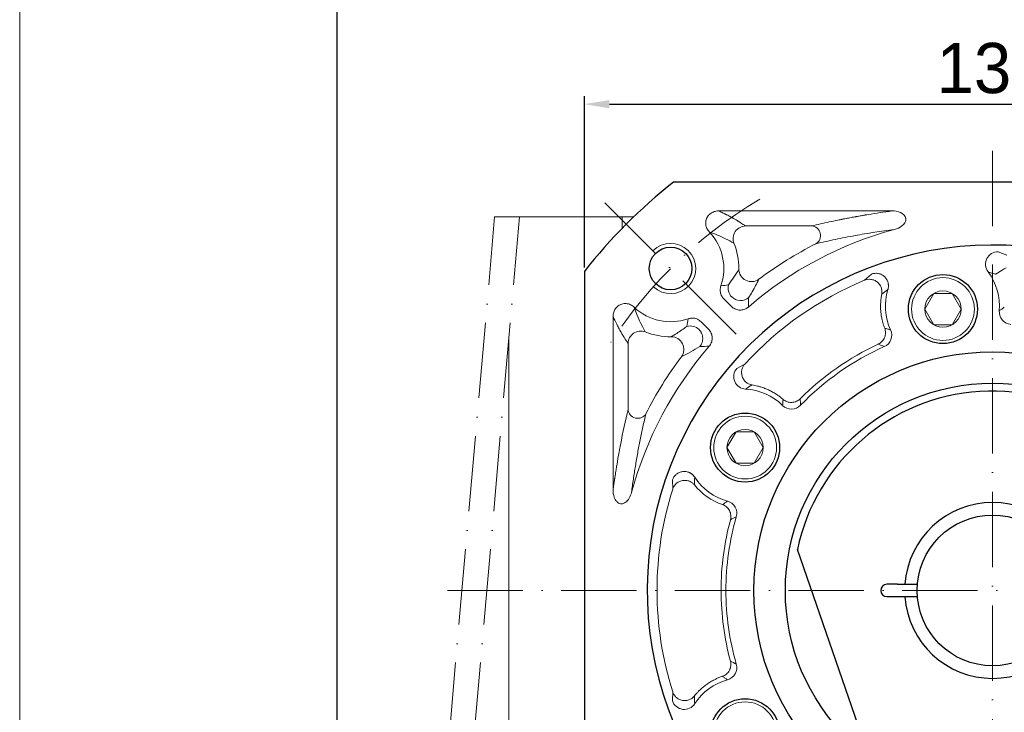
# Model space of a CAD drawing. Header units: millimetres. Extents: x 6154 to 7003, y -654 to -54.
# Tile 3 of 10: x 6154 to 6311, y -310 to -199. Entities that reach past the tile are written whole.
import ezdxf

# ---------------------------------------------------------------- set-up
doc = ezdxf.new("R2010")
doc.units = ezdxf.units.MM
doc.header["$PDSIZE"] = -5
doc.linetypes.add('ACAD_ISO10W100', pattern=[18, 12, -3, 0, -3])
doc.layers.get('0').update_dxf_attribs({"lineweight": 18})
doc.layers.get('Defpoints').update_dxf_attribs({"lineweight": 18})
for name, color, linetype, lineweight in [('中心线层', 7, 'ACAD_ISO10W100', 0), ('图框_外框线', 7, 'Continuous', 18), ('尺寸线层', 3, 'Continuous', 18), ('粗实线', 7, 'Continuous', 40), ('细实线', 7, 'Continuous', 18)]:
    doc.layers.add(name, color=color, linetype=linetype, lineweight=lineweight)
doc.styles.add('工程字', font='txt')
doc.dimstyles.new('ISO-25', dxfattribs={"dimtxt": 8, "dimasz": 4, "dimexe": 1.25, "dimexo": 0.625, "dimgap": 1.7, "dimtad": 1, "dimtxsty": '工程字', "dimcen": 2, "dimdle": 8, "dimadec": 0, "dimazin": 0, "dimtfac": 1, "dimtmove": 0, "dimatfit": 3, "dimfxl": 1, "dimarcsym": 0})

# ---------------------------------------------------------------- blocks, each defined once
blk = doc.blocks.new('*X14')
at = {"layer": 'Defpoints', "color": 0}
for p in [(6374.3, -212.91), (6244.3, -239.54), (6374.3, -239.54)]:
    blk.add_point(p, dxfattribs=at)
at = {"layer": '尺寸线层', "color": 0, "lineweight": -2}
for p, q in [((6244.3, -238.91), (6244.3, -211.66)), ((6248.3, -212.91), (6370.3, -212.91)), ((6374.3, -238.91), (6374.3, -211.66))]:
    blk.add_line(p, q, dxfattribs=at)
at = {"layer": '尺寸线层', "color": 0}
for points in [[(6248.3, -212.25), (6248.3, -213.58), (6244.3, -212.91)], [(6370.3, -213.58), (6370.3, -212.25), (6374.3, -212.91)]]:
    blk.add_solid(points, dxfattribs=at)
at = {"layer": '尺寸线层', "color": 0, "insert": (6309.3, -207.21), "char_height": 8, "attachment_point": 5, "style": '工程字'}
blk.add_mtext('\\A1;130', dxfattribs=at)
blk = doc.blocks.new('*X15')
at = {"layer": 'Defpoints', "color": 0}
for p in [(6373.3, -226.35), (6347.84, -251.8), (6390.48, -256.72), (6239.3, -290.34), (6379.3, -290.34)]:
    blk.add_point(p, dxfattribs=at)
at = {"layer": '尺寸线层', "color": 0, "lineweight": -2}
blk.add_line((6379.93, -290.34), (6398.42, -290.34), dxfattribs=at)
blk.add_arc((6309.3, -290.34), 87.87, 2.6085, 42.3915, dxfattribs=at)
at = {"layer": '尺寸线层', "color": 0}
for points in [[(6374.68, -230.64), (6373.72, -231.56), (6371.43, -228.21)], [(6396.41, -286.36), (6397.75, -286.33), (6397.17, -290.34)]]:
    blk.add_solid(points, dxfattribs=at)
at = {"layer": '尺寸线层', "color": 0, "insert": (6395.75, -254.53), "char_height": 8, "attachment_point": 5, "rotation": 292.5, "style": '工程字'}
blk.add_mtext('\\A1;45%%d', dxfattribs=at)
blk = doc.blocks.new('*X16')
at = {"layer": 'Defpoints', "color": 0}
for p in [(6239.3, -290.34), (6379.3, -290.34), (6390.26, -323.88), (6347.84, -328.88), (6373.3, -354.33)]:
    blk.add_point(p, dxfattribs=at)
at = {"layer": '尺寸线层', "color": 0, "lineweight": -2}
blk.add_line((6379.93, -290.34), (6398.18, -290.34), dxfattribs=at)
blk.add_arc((6309.3, -290.34), 87.63, 317.6157, 357.3843, dxfattribs=at)
at = {"layer": '尺寸线层', "color": 0}
for points in [[(6397.5, -294.36), (6396.17, -294.33), (6396.93, -290.34)], [(6373.55, -348.95), (6374.51, -349.87), (6371.26, -352.3)]]:
    blk.add_solid(points, dxfattribs=at)
at = {"layer": '尺寸线层', "color": 0, "insert": (6384.99, -321.69), "char_height": 8, "attachment_point": 5, "rotation": 67.5, "style": '工程字'}
blk.add_mtext('\\A1;45%%d', dxfattribs=at)
blk = doc.blocks.new('*X25')
at = {"layer": 'Defpoints', "color": 0}
for p in [(6347.22, -228.55), (6271.39, -352.14)]:
    blk.add_point(p, dxfattribs=at)
at = {"layer": '尺寸线层', "color": 0, "lineweight": -2}
blk.add_line((6290.12, -321.61), (6274.27, -347.45), dxfattribs=at)
at = {"layer": '尺寸线层', "color": 0}
blk.add_solid([(6273.48, -346.97), (6275.05, -347.93), (6271.39, -352.14)], dxfattribs=at)
at = {"layer": '尺寸线层', "color": 0, "insert": (6278.94, -329.31), "char_height": 8.5, "attachment_point": 5, "rotation": 58.4699, "style": '工程字'}
blk.add_mtext('\\A1;{\\H0.9412x;%%C145}', dxfattribs=at)

msp = doc.modelspace()

# ---------------------------------------------------------------- linework, layer by layer
for p, q in [((6265.6624, -229.9152), (6293.2951, -229.9152)), ((6230.0165, -230.8418), (6249.8005, -230.8418)), ((6250.3028, -230.8418), (6235.3029, -230.8418)), ((6252.1541, -230.8418), (6250.3028, -230.8418)), ((6250.3028, -230.8418), (6250.3028, -232.6763)), ((6250.3028, -230.8418), (6250.3028, -232.6771)), ((6280.4894, -232.3067), (6269.9743, -232.3067)), ((6267.7088, -245.1084), (6266.5163, -243.9159)), ((6248.8762, -274.334), (6248.8762, -246.7014)), ((6262.8769, -247.5553), (6264.0694, -248.7477)), ((6232.3005, -349.3418), (6232.3005, -249.9328)), ((6232.3005, -349.8418), (6232.3005, -249.9328)), ((6232.3005, -249.9328), (6232.3005, -290.3418)), ((6251.2677, -251.0133), (6251.2677, -261.5283))]:
    msp.add_line(p, q)
at = {"color": 7, "linetype": 'Continuous', "lineweight": 15}
for p, q in [((6311.5509, -236.9588), (6310.2145, -236.4127)), ((6290.0012, -239.9768), (6288.9322, -240.9471)), ((6269.8541, -254.3057), (6268.5768, -254.9784)), ((6258.3142, -272.7537), (6258.3703, -274.1962)), ((6258.3703, -306.4873), (6258.3142, -307.9298))]:
    msp.add_line(p, q, dxfattribs=at)
msp.add_lwpolyline([(6311.4668, -238.9558), (6311.144, -239.1512), (6310.8328, -239.3395), (6310.5443, -239.5141), (6310.289, -239.6686), (6310.076, -239.7976), (6309.9129, -239.8963), (6309.8057, -239.9612), (6309.7581, -239.99)], dxfattribs=at)
for centre, radius, start, end in [((6258.0375, -239.0765), 8.4734, 340.865406, 43.2348), ((6309.3028, -290.3418), 59.5734, 105.196544, 130.746969), ((6258.0375, -239.0765), 10.8649, 0, 21.812672), ((6309.3028, -290.3418), 61.9649, 117.003596, 126.90813), ((6258.0375, -239.0765), 10.8649, 359.442948, 360), ((6258.0375, -239.0765), 8.4734, 226.7652, 289.134578), ((6258.0375, -239.0765), 10.8649, 248.187328, 270.557052), ((6309.3028, -290.3418), 59.5734, 139.253028, 164.803455), ((6309.3028, -290.3418), 61.9649, 143.09187, 152.996404)]:
    msp.add_arc(centre, radius, start, end)
for start, end in [(112.411529, 137.588538), (162.411462, 197.588538)]:
    msp.add_arc((6309.3028, -290.3418), 53.4303, start, end, dxfattribs=at)
for centre, major_axis, ratio, start_param, end_param in [((6280.4894, -233.801), (-0.3502, 1.4585), 0.93641458, 3.392601, 6.03217696), ((6270.8943, -239.2015), (1.7848, -0.9025), 0.98101458, 3.60769667, 5.81708129), ((6269.1795, -242.1984), (0.5066, -1.9348), 0.99490252, 4.18532168, 5.23945629), ((6253.2601, -251.0133), (-1.6562, -1.1211), 0.98803806, 3.74223797, 5.68254062), ((6261.1594, -250.2185), (-1.9348, 0.5066), 0.99490252, 4.18532168, 5.23945629), ((6258.1626, -251.9332), (-0.9025, 1.7848), 0.98101458, 3.60769667, 5.81708129), ((6252.762, -261.5283), (1.4585, -0.3502), 0.93641458, 3.392601, 6.03217696)]:
    msp.add_ellipse(centre, major_axis=major_axis, ratio=ratio, start_param=start_param, end_param=end_param)
for points, knots in [([(6265.6624, -229.9152), (6265.4265, -229.9123), (6265.1864, -229.9487), (6264.7369, -230.0987), (6264.521, -230.2149), (6264.1595, -230.5058), (6264.0057, -230.6816), (6263.7807, -231.0592), (6263.7019, -231.264), (6263.6192, -231.6777), (6263.6125, -231.8918), (6263.6665, -232.3104), (6263.7294, -232.5199), (6263.9195, -232.9177), (6264.0533, -233.1087), (6264.2109, -233.2723)], [0, 0, 0, 0, 0.71444103, 0.71444103, 1.43133666, 1.43133666, 2.1115646, 2.1115646, 2.75052464, 2.75052464, 3.37613471, 3.37613471, 4.01791986, 4.01791986, 4.70485196, 4.70485196, 4.70485196, 4.70485196]), ([(6265.6624, -229.9152), (6265.816, -229.9816), (6266.0039, -230.0643), (6266.3271, -230.213), (6266.4418, -230.2667), (6266.6229, -230.3533), (6266.7157, -230.3982), (6266.8117, -230.4454), (6266.8764, -230.4774), (6266.9093, -230.4938), (6267.204, -230.6411), (6267.4229, -230.7564), (6267.6995, -230.9058), (6267.7831, -230.9517), (6267.8963, -231.0145), (6267.9499, -231.0445), (6267.9991, -231.0722), (6268.0229, -231.0857), (6268.0347, -231.0924), (6268.0462, -231.0989), (6268.0538, -231.1032), (6268.0578, -231.1055), (6268.1744, -231.1718), (6268.3164, -231.2539), (6268.5677, -231.4036), (6268.6578, -231.458), (6268.8019, -231.5462), (6268.8761, -231.592), (6268.9664, -231.6483), (6269.0124, -231.6772), (6269.0324, -231.6897), (6269.0457, -231.6981), (6269.0526, -231.7025), (6269.4758, -231.9696), (6269.7721, -232.1698), (6269.9743, -232.3067)], [0, 0, 0, 0, 0.61732256, 0.61732256, 0.92598384, 0.92598384, 1.08031449, 1.15747981, 1.15747981, 1.23464513, 1.23464513, 1.85196769, 1.85196769, 2.16062897, 2.16062897, 2.31495961, 2.39212493, 2.39212493, 2.43070759, 2.44999892, 2.44999892, 2.46929025, 2.46929025, 3.08661282, 3.08661282, 3.3952741, 3.3952741, 3.54960474, 3.62677006, 3.66535272, 3.68464405, 3.68464405, 3.70393538, 3.70393538, 4.93858051, 4.93858051, 4.93858051, 4.93858051]), ([(6293.2951, -229.9152), (6292.003, -230.0875), (6290.5787, -230.2995), (6289.1682, -230.5352), (6288.9948, -230.5645), (6288.9563, -230.5711), (6288.9401, -230.5738), (6288.8881, -230.5826), (6288.7842, -230.6004), (6288.4023, -230.666), (6287.983, -230.74), (6287.5962, -230.81), (6287.4905, -230.8293), (6287.42, -230.8422), (6287.3881, -230.848), (6287.2242, -230.8781), (6286.8309, -230.9508), (6286.1764, -231.075), (6285.6213, -231.1838), (6285.3278, -231.2424), (6285.2788, -231.2522), (6285.2646, -231.255), (6285.2356, -231.2608), (6285.1632, -231.2753), (6284.9747, -231.3133), (6284.3367, -231.4432), (6282.8259, -231.7619), (6281.4255, -232.0819), (6280.4894, -232.3067)], [0, 0, 0, 0, 3.25821455, 3.66549137, 3.71640098, 3.71640098, 3.76731058, 3.76731058, 3.86912978, 4.07276819, 4.88732183, 5.09096024, 5.19277945, 5.19277945, 5.29459865, 5.29459865, 5.70187547, 6.51642911, 7.33098275, 7.43280195, 7.43280195, 7.48371156, 7.48371156, 7.53462116, 7.73825957, 8.14553639, 9.77464366, 13.03285822, 13.03285822, 13.03285822, 13.03285822]), ([(6293.6868, -232.8512), (6294.1161, -232.7485), (6294.5214, -232.5774), (6295.2289, -232.0296), (6295.5455, -231.6155), (6295.4433, -230.6746), (6295.0301, -230.3314), (6294.1986, -229.9674), (6293.7433, -229.9017), (6293.2951, -229.9152)], [0, 0, 0, 0, 1.34851598, 1.34851598, 2.69703197, 2.69703197, 4.04554795, 4.04554795, 5.39406393, 5.39406393, 5.39406393, 5.39406393]), ([(6264.2109, -233.2723), (6264.6445, -233.4291), (6265.5845, -233.7689), (6266.8701, -234.3576), (6267.6881, -234.8022), (6268.1246, -235.0394)], [0, 0, 0, 0, 1.22760368, 2.66088711, 4.30028359, 4.30028359, 4.30028359, 4.30028359]), ([(6269.9743, -232.3067), (6269.4289, -232.3128), (6268.7318, -232.6094), (6267.944, -233.7734), (6267.9276, -234.5307), (6268.1246, -235.0394)], [0, 0, 0, 0, 1.91037373, 1.91037373, 3.82074747, 3.82074747, 3.82074747, 3.82074747]), ([(6281.1678, -235.1324), (6282.1833, -234.9011), (6284.112, -234.4619), (6287.2448, -233.8514), (6290.3209, -233.3175), (6292.6131, -233.0001), (6293.6868, -232.8515)], [0, 0, 0, 0, 3.73810988, 7.0996793, 10.09308556, 12.73025545, 12.73025545, 12.73025545, 12.73025545]), ([(6268.902, -239.1821), (6268.6532, -239.5921), (6268.2025, -240.3347), (6267.5523, -241.2506), (6267.261, -241.6608)], [0, 0, 0, 0, 1.64167048, 2.97361424, 2.97361424, 2.97361424, 2.97361424]), ([(6270.4551, -243.7289), (6270.6528, -243.4081), (6271.0803, -242.7147), (6271.611, -241.7505), (6271.924, -241.1269), (6272.0908, -240.7946)], [0, 0, 0, 0, 0.9642371, 2.08420553, 3.36100607, 3.36100607, 3.36100607, 3.36100607]), ([(6266.0428, -241.854), (6265.9696, -242.0627), (6265.931, -242.287), (6265.9303, -242.7298), (6265.9682, -242.9544), (6266.1141, -243.3715), (6266.2237, -243.5699), (6266.4092, -243.8032), (6266.4612, -243.8612), (6266.5163, -243.9159)], [0, 0, 0, 0, 0.66695627, 0.66695627, 1.33416533, 1.33416533, 1.99839986, 1.99839986, 2.22955219, 2.22955219, 2.22955219, 2.22955219]), ([(6267.7707, -243.6072), (6268.0886, -243.9207), (6268.5755, -244.1591), (6269.6036, -244.2058), (6270.1101, -244.0124), (6270.4551, -243.7289)], [0, 0, 0, 0, 1.46189453, 1.46189453, 2.92378906, 2.92378906, 2.92378906, 2.92378906]), ([(6252.2333, -245.2499), (6252.0634, -245.0862), (6251.8637, -244.9481), (6251.4335, -244.7493), (6251.1966, -244.686), (6250.7342, -244.6504), (6250.502, -244.6731), (6250.08, -244.7938), (6249.8826, -244.8889), (6249.5391, -245.1332), (6249.3874, -245.2845), (6249.1395, -245.6265), (6249.0415, -245.8225), (6248.9071, -246.243), (6248.8735, -246.474), (6248.8762, -246.7014)], [0, 0, 0, 0, 0.71451874, 0.71451874, 1.43157309, 1.43157309, 2.1108643, 2.1108643, 2.74881545, 2.74881545, 3.37451831, 3.37451831, 4.01731312, 4.01731312, 4.70485201, 4.70485201, 4.70485201, 4.70485201]), ([(6267.7088, -245.1084), (6267.865, -245.2662), (6268.0503, -245.3997), (6268.4498, -245.5952), (6268.6694, -245.6598), (6269.1092, -245.7107), (6269.3353, -245.6985), (6269.764, -245.6017), (6269.9725, -245.516), (6270.2501, -245.3437), (6270.337, -245.2795), (6270.4181, -245.209)], [0, 0, 0, 0, 0.66984321, 0.66984321, 1.34022029, 1.34022029, 2.0032444, 2.0032444, 2.66383737, 2.66383737, 2.98432582, 2.98432582, 2.98432582, 2.98432582]), ([(6248.8762, -246.7014), (6249.058, -247.1218), (6249.3434, -247.737), (6249.6985, -248.4276), (6249.8817, -248.7662), (6249.9746, -248.9338), (6250.0215, -249.0172), (6250.045, -249.0587), (6250.0568, -249.0795), (6250.0626, -249.0899), (6250.0649, -249.0939), (6250.0672, -249.0979), (6250.0695, -249.1019), (6250.1619, -249.2643), (6250.3067, -249.5121), (6250.4843, -249.8041), (6250.5752, -249.9508), (6250.6212, -250.0243), (6250.6444, -250.0611), (6250.656, -250.0796), (6250.6618, -250.0888), (6250.6642, -250.0927), (6250.6667, -250.0966), (6250.6691, -250.1005), (6250.8467, -250.3817), (6251.0467, -250.6868), (6251.2677, -251.0133)], [0, 0, 0, 0, 1.23463174, 1.8519476, 2.16060554, 2.31493451, 2.39209899, 2.43068123, 2.44997235, 2.45961791, 2.46444069, 2.46444069, 2.46926347, 2.46926347, 3.08657934, 3.39523727, 3.54956624, 3.62673073, 3.66531297, 3.68460409, 3.69424965, 3.69907243, 3.69907243, 3.70389521, 3.70389521, 4.93852695, 4.93852695, 4.93852695, 4.93852695]), ([(6262.8769, -247.5553), (6262.7211, -247.3983), (6262.5361, -247.2657), (6262.138, -247.0719), (6261.9193, -247.0081), (6261.4803, -246.9573), (6261.254, -246.9694), (6260.9632, -247.0346), (6260.8883, -247.0561), (6260.815, -247.0818)], [0, 0, 0, 0, 0.66696981, 0.66696981, 1.33419299, 1.33419299, 1.99843162, 1.99843162, 2.22955772, 2.22955772, 2.22955772, 2.22955772]), ([(6260.6219, -248.3), (6260.3537, -248.4922), (6259.7743, -248.9077), (6258.9607, -249.4427), (6258.4273, -249.7678), (6258.1432, -249.9409)], [0, 0, 0, 0, 0.85371679, 1.84470703, 2.97370042, 2.97370042, 2.97370042, 2.97370042]), ([(6264.17, -251.457), (6264.3158, -251.2895), (6264.4352, -251.0948), (6264.6006, -250.6819), (6264.6487, -250.4581), (6264.6668, -250.0157), (6264.6379, -249.7911), (6264.5095, -249.3708), (6264.4086, -249.1693), (6264.2163, -248.9053), (6264.1457, -248.8233), (6264.0694, -248.7477)], [0, 0, 0, 0, 0.66983705, 0.66983705, 1.34020765, 1.34020765, 2.00322532, 2.00322532, 2.66382047, 2.66382047, 2.984321, 2.984321, 2.984321, 2.984321]), ([(6259.7557, -253.1297), (6260.2352, -252.8909), (6261.1035, -252.4585), (6262.1994, -251.7923), (6262.69, -251.494)], [0, 0, 0, 0, 1.85628809, 3.36087574, 3.36087574, 3.36087574, 3.36087574]), ([(6248.8762, -274.334), (6248.9041, -274.1248), (6248.9413, -273.8492), (6249.0115, -273.3468), (6249.0374, -273.1645), (6249.0798, -272.8705), (6249.1019, -272.7184), (6249.1293, -272.5322), (6249.1435, -272.437), (6249.1507, -272.3889), (6249.1543, -272.3647), (6249.1558, -272.3543), (6249.1568, -272.3476), (6249.1575, -272.343), (6249.2105, -271.9885), (6249.2609, -271.6616), (6249.3332, -271.2041), (6249.3567, -271.057), (6249.3911, -270.8443), (6249.408, -270.74), (6249.4275, -270.6216), (6249.4371, -270.5632), (6249.4418, -270.5342), (6249.4442, -270.5198), (6249.4451, -270.5148), (6249.4458, -270.5102), (6249.4466, -270.5057), (6249.5101, -270.1213), (6249.6078, -269.5408), (6249.8078, -268.4307), (6249.8662, -268.1157), (6249.9411, -267.7173), (6249.9639, -267.5969), (6249.9949, -267.4343), (6250.0096, -267.3574), (6250.0254, -267.2754), (6250.0329, -267.2364), (6250.0366, -267.2173), (6250.0378, -267.211), (6250.0387, -267.2065), (6250.0395, -267.202), (6250.0404, -267.1975), (6250.4417, -265.1166), (6250.8541, -263.2521), (6251.2677, -261.5283)], [0, 0, 0, 0, 0.8145492, 0.8145492, 1.2218238, 1.2218238, 1.42546111, 1.52727976, 1.57818908, 1.60364374, 1.61637107, 1.62273474, 1.62273474, 1.62909841, 1.62909841, 2.44364761, 2.44364761, 2.85092221, 2.85092221, 3.05455951, 3.15637816, 3.20728749, 3.23274215, 3.24546948, 3.25183315, 3.25183315, 3.25819681, 3.25819681, 4.88729522, 4.88729522, 5.70184442, 5.70184442, 6.10911902, 6.10911902, 6.31275632, 6.41457497, 6.4654843, 6.49093896, 6.50366629, 6.51002995, 6.51002995, 6.51639362, 6.51639362, 13.03278723, 13.03278723, 13.03278723, 13.03278723]), ([(6251.8125, -274.7257), (6251.9088, -274.0149), (6252.1102, -272.5286), (6252.4383, -270.458), (6252.8009, -268.3723), (6253.1993, -266.2963), (6253.633, -264.2117), (6253.9365, -262.8902), (6254.0934, -262.2068)], [0, 0, 0, 0, 1.7194156, 3.59495268, 5.63084212, 7.83038325, 10.19618516, 12.73033843, 12.73033843, 12.73033843, 12.73033843]), ([(6248.8762, -274.334), (6248.8642, -274.7343), (6248.9178, -275.1457), (6249.0585, -275.5245), (6249.1197, -275.6895), (6249.1988, -275.8505), (6249.3864, -276.1216), (6249.4909, -276.2382), (6249.6993, -276.3956), (6249.7955, -276.4497), (6250.0003, -276.5219), (6250.1118, -276.5404), (6250.3182, -276.537), (6250.4158, -276.5196), (6250.638, -276.4486), (6250.7603, -276.3823), (6251.0401, -276.1807), (6251.1852, -276.0247), (6251.5082, -275.5816), (6251.6541, -275.266), (6251.7752, -274.8709), (6251.7949, -274.7985), (6251.8123, -274.7257)], [0, 0, 0, 0, 1.23671967, 1.23671967, 1.23671967, 1.76835107, 1.76835107, 2.22150341, 2.22150341, 2.53430716, 2.53430716, 2.85012169, 2.85012169, 3.13033963, 3.13033963, 3.53036158, 3.53036158, 4.15766042, 4.15766042, 5.19911278, 5.19911278, 5.42728946, 5.42728946, 5.42728946, 5.42728946])]:
    msp.add_open_spline(points, degree=3, knots=knots)
for points, knots in [([(6310.2145, -236.4127), (6309.4603, -236.3995), (6308.7275, -236.8383), (6308.2211, -237.8306), (6308.1473, -238.2151), (6308.2158, -238.9544), (6308.3568, -239.3164), (6308.5828, -239.6139)], [0, 0, 0, 0, 2.21822216, 2.21822216, 3.32733325, 3.32733325, 4.43644433, 4.43644433, 4.43644433, 4.43644433]), ([(6292.6294, -242.427), (6292.643, -242.3796), (6292.6699, -242.2859), (6292.6968, -242.1441), (6292.7138, -242.0055), (6292.7208, -241.8717), (6292.7193, -241.7445), (6292.7105, -241.6253), (6292.6959, -241.5153), (6292.6772, -241.4154), (6292.6188, -241.1693), (6292.4601, -240.7928), (6292.108, -240.3588), (6291.6486, -240.0353), (6291.2083, -239.8839), (6290.8323, -239.8375), (6290.5483, -239.8427), (6290.2637, -239.8872), (6290.0866, -239.9477), (6290.0012, -239.9768)], [0, 0, 0, 0, 0.14818339, 0.29292599, 0.43306997, 0.56749665, 0.69515255, 0.81507012, 0.92638234, 1.02833079, 1.12026796, 1.68614601, 2.23627482, 2.77760959, 3.35322816, 3.61374701, 3.91318104, 4.20430457, 4.47503009, 4.47503009, 4.47503009, 4.47503009]), ([(6291.6535, -243.1823), (6291.6813, -243.0386), (6291.6952, -242.8821), (6291.6808, -242.5514), (6291.6524, -242.3773), (6291.5427, -242.0289), (6291.4612, -241.8548), (6291.2452, -241.5308), (6291.1107, -241.3812), (6290.803, -241.1284), (6290.6301, -241.0256), (6290.2704, -240.8768), (6290.084, -240.8308), (6289.7212, -240.7911), (6289.545, -240.7972), (6289.2182, -240.8477), (6289.0675, -240.8918), (6288.9322, -240.9471)], [0, 0, 0, 0, 0.53727023, 0.53727023, 1.07454047, 1.07454047, 1.6118107, 1.6118107, 2.14908093, 2.14908093, 2.68635117, 2.68635117, 3.2236214, 3.2236214, 3.76089163, 3.76089163, 4.29816187, 4.29816187, 4.29816187, 4.29816187]), ([(6291.6535, -243.1823), (6291.6341, -243.2855), (6291.5941, -243.4986), (6291.5459, -243.8301), (6291.5065, -244.1822), (6291.4717, -244.6546), (6291.4606, -245.2367), (6291.4958, -245.9216), (6291.5791, -246.6005), (6291.6924, -247.1837), (6291.8201, -247.6862), (6291.9511, -248.1256), (6292.0625, -248.4277), (6292.1211, -248.5864)], [0, 0, 0, 0, 0.31512607, 0.65037936, 1.00492355, 1.37778972, 2.07113036, 2.7501906, 3.43393652, 4.12163384, 4.53085901, 4.98929359, 5.49661207, 5.49661207, 5.49661207, 5.49661207]), ([(6310.375, -245.8047), (6310.329, -246.3317), (6310.5031, -246.8749), (6311.1876, -247.6753), (6311.6981, -247.9321), (6312.2262, -247.9681)], [0, 0, 0, 0, 1.57453912, 1.57453912, 3.14907824, 3.14907824, 3.14907824, 3.14907824]), ([(6310.375, -245.8047), (6310.507, -245.7124), (6310.7766, -245.5238), (6311.0362, -245.3323), (6311.1687, -245.2346)], [0, 0, 0, 0, 0.478494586, 0.977189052, 0.977189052, 0.977189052, 0.977189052]), ([(6291.1005, -251.1165), (6291.3061, -251.0202), (6291.5098, -250.8808), (6291.8622, -250.5184), (6292.0096, -250.2955), (6292.2061, -249.8084), (6292.2546, -249.5455), (6292.2522, -249.0401), (6292.2023, -248.7984), (6292.1211, -248.5864)], [0, 0, 0, 0, 0.74909142, 0.74909142, 1.49818283, 1.49818283, 2.24727425, 2.24727425, 2.99636566, 2.99636566, 2.99636566, 2.99636566]), ([(6292.0626, -251.5166), (6292.5462, -251.302), (6292.9378, -250.8864), (6293.3071, -249.9007), (6293.2851, -249.3312), (6293.062, -248.8518)], [0, 0, 0, 0, 1.57360357, 1.57360357, 3.14720714, 3.14720714, 3.14720714, 3.14720714]), ([(6292.1211, -248.5864), (6292.2791, -248.633), (6292.5886, -248.7245), (6292.9064, -248.81), (6293.062, -248.8518)], [0, 0, 0, 0, 0.499152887, 0.977743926, 0.977743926, 0.977743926, 0.977743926]), ([(6268.5768, -254.9784), (6268.0818, -255.5477), (6267.9469, -256.3911), (6268.3816, -257.4169), (6268.6288, -257.7205), (6269.2392, -258.1433), (6269.607, -258.268), (6269.9802, -258.2861)], [0, 0, 0, 0, 2.2182285, 2.2182285, 3.32734275, 3.32734275, 4.436457, 4.436457, 4.436457, 4.436457]), ([(6269.8541, -254.3057), (6269.7559, -254.4139), (6269.6628, -254.5405), (6269.5037, -254.8303), (6269.4377, -254.9938), (6269.3509, -255.3483), (6269.3303, -255.5392), (6269.3471, -255.9281), (6269.3847, -256.1257), (6269.5169, -256.5013), (6269.6115, -256.6789), (6269.8421, -256.9927), (6269.9778, -257.1288), (6270.2677, -257.351), (6270.4216, -257.4372), (6270.7274, -257.5639), (6270.8793, -257.6044), (6271.0238, -257.6274)], [0, 0, 0, 0, 0.53726953, 0.53726953, 1.07453906, 1.07453906, 1.6118086, 1.6118086, 2.14907813, 2.14907813, 2.68634766, 2.68634766, 3.22361719, 3.22361719, 3.76088672, 3.76088672, 4.29815626, 4.29815626, 4.29815626, 4.29815626]), ([(6275.9426, -259.9133), (6275.8652, -259.8472), (6275.7143, -259.7181), (6275.4864, -259.5383), (6275.266, -259.3738), (6275.0536, -259.2243), (6274.7125, -258.9971), (6274.25, -258.7203), (6273.6406, -258.4114), (6273.0206, -258.1489), (6272.4298, -257.9463), (6271.8975, -257.8), (6271.4494, -257.6989), (6271.161, -257.6505), (6271.0238, -257.6274)], [0, 0, 0, 0, 0.30549767, 0.59575235, 0.87077628, 1.13053125, 1.37493711, 2.10025823, 2.74624718, 3.42317929, 4.11851502, 4.61864129, 5.07873204, 5.49607653, 5.49607653, 5.49607653, 5.49607653]), ([(6275.8692, -260.8871), (6275.8833, -260.7267), (6275.9121, -260.3992), (6275.9323, -260.0775), (6275.9426, -259.9133)], [0, 0, 0, 0, 0.478200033, 0.976573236, 0.976573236, 0.976573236, 0.976573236]), ([(6275.9426, -259.9133), (6276.1141, -260.0619), (6276.324, -260.1912), (6276.7979, -260.3659), (6277.0612, -260.41), (6277.5857, -260.3919), (6277.8453, -260.3296), (6278.306, -260.1226), (6278.5065, -259.9791), (6278.6673, -259.819)], [0, 0, 0, 0, 0.74844197, 0.74844197, 1.49688394, 1.49688394, 2.2453259, 2.2453259, 2.99376787, 2.99376787, 2.99376787, 2.99376787]), ([(6275.8692, -260.8871), (6276.2435, -261.2606), (6276.7721, -261.476), (6277.8242, -261.4655), (6278.3474, -261.24), (6278.7142, -260.8595)], [0, 0, 0, 0, 1.57294469, 1.57294469, 3.14588937, 3.14588937, 3.14588937, 3.14588937]), ([(6261.8805, -272.3152), (6261.8529, -272.2744), (6261.7984, -272.1935), (6261.7071, -272.0818), (6261.6119, -271.9797), (6261.5139, -271.8883), (6261.4154, -271.8077), (6261.3185, -271.7379), (6261.2249, -271.6783), (6261.1363, -271.6284), (6260.9102, -271.515), (6260.5198, -271.3945), (6259.9611, -271.3853), (6259.4179, -271.5293), (6259.0189, -271.7693), (6258.7417, -272.0275), (6258.5631, -272.2484), (6258.4143, -272.495), (6258.3467, -272.6695), (6258.3142, -272.7537)], [0, 0, 0, 0, 0.14817905, 0.29291762, 0.43305801, 0.56748166, 0.69513518, 0.81505114, 0.92636257, 1.02831115, 1.12024939, 1.68611764, 2.23623787, 2.77756414, 3.3531731, 3.6136872, 3.9131165, 4.20423498, 4.47495641, 4.47495641, 4.47495641, 4.47495641]), ([(6261.8319, -273.5483), (6261.7397, -273.4347), (6261.6286, -273.3234), (6261.3661, -273.1219), (6261.2144, -273.0317), (6260.877, -272.8918), (6260.6913, -272.8423), (6260.3042, -272.7995), (6260.1031, -272.8064), (6259.7118, -272.8797), (6259.5219, -272.946), (6259.1767, -273.1258), (6259.0216, -273.2391), (6258.758, -273.4915), (6258.6495, -273.6304), (6258.478, -273.9132), (6258.4149, -274.057), (6258.3703, -274.1962)], [0, 0, 0, 0, 0.53726953, 0.53726953, 1.07453906, 1.07453906, 1.6118086, 1.6118086, 2.14907813, 2.14907813, 2.68634766, 2.68634766, 3.22361719, 3.22361719, 3.76088672, 3.76088672, 4.29815626, 4.29815626, 4.29815626, 4.29815626]), ([(6267.567, -279.0793), (6267.6256, -278.8598), (6267.6498, -278.6141), (6267.5989, -278.1108), (6267.5229, -277.8543), (6267.2759, -277.3903), (6267.1055, -277.184), (6266.7164, -276.8608), (6266.499, -276.7437), (6266.2841, -276.6697)], [0, 0, 0, 0, 0.74964343, 0.74964343, 1.49928686, 1.49928686, 2.2489303, 2.2489303, 2.99857373, 2.99857373, 2.99857373, 2.99857373]), ([(6268.4926, -278.5987), (6268.6395, -278.0898), (6268.5728, -277.5219), (6268.0541, -276.6046), (6267.6028, -276.2552), (6267.0914, -276.1185)], [0, 0, 0, 0, 1.57543778, 1.57543778, 3.15087555, 3.15087555, 3.15087555, 3.15087555]), ([(6268.4916, -302.0852), (6267.3865, -298.2366), (6266.8352, -294.3253), (6266.8338, -286.3766), (6267.4097, -282.3687), (6268.4926, -278.5987)], [0, 0, 0, 0, 11.88867206, 11.88867206, 23.77734412, 23.77734412, 23.77734412, 23.77734412]), ([(6267.567, -279.0793), (6266.5773, -282.7526), (6266.0682, -286.5976), (6266.0751, -294.1679), (6266.5713, -297.9112), (6267.5661, -301.6046)], [0, 0, 0, 0, 11.38601184, 11.38601184, 22.77202368, 22.77202368, 22.77202368, 22.77202368]), ([(6266.2834, -304.0141), (6266.4982, -303.94), (6266.7155, -303.823), (6267.1046, -303.4998), (6267.2749, -303.2935), (6267.5219, -302.8296), (6267.5979, -302.5731), (6267.6488, -302.0699), (6267.6246, -301.8242), (6267.5661, -301.6046)], [0, 0, 0, 0, 0.74955949, 0.74955949, 1.49911898, 1.49911898, 2.24867847, 2.24867847, 2.99823796, 2.99823796, 2.99823796, 2.99823796]), ([(6267.0906, -304.5652), (6267.6022, -304.4284), (6268.0541, -304.0781), (6268.5721, -303.1606), (6268.6384, -302.5937), (6268.4916, -302.0852)], [0, 0, 0, 0, 1.57525744, 1.57525744, 3.15051488, 3.15051488, 3.15051488, 3.15051488]), ([(6266.2834, -304.0141), (6266.1868, -304.048), (6265.9987, -304.1143), (6265.7278, -304.2219), (6265.4742, -304.3306), (6265.2379, -304.4398), (6264.8693, -304.6218), (6264.3971, -304.8842), (6263.8234, -305.258), (6263.2851, -305.664), (6262.8131, -306.0751), (6262.4194, -306.4635), (6262.1071, -306.8017), (6261.9205, -307.0277), (6261.8319, -307.1352)], [0, 0, 0, 0, 0.30697991, 0.59842295, 0.87434106, 1.13469443, 1.37940042, 2.10753362, 2.75389765, 3.43238581, 4.12883288, 4.63009406, 5.09113322, 5.50922072, 5.50922072, 5.50922072, 5.50922072]), ([(6267.0906, -304.5652), (6266.9586, -304.4727), (6266.6892, -304.2838), (6266.4205, -304.1052), (6266.2834, -304.0141)], [0, 0, 0, 0, 0.478633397, 0.977474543, 0.977474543, 0.977474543, 0.977474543]), ([(6258.3703, -306.4873), (6258.4149, -306.6265), (6258.478, -306.7703), (6258.6495, -307.0531), (6258.758, -307.192), (6259.0216, -307.4444), (6259.1767, -307.5577), (6259.5219, -307.7375), (6259.7118, -307.8038), (6260.1031, -307.8771), (6260.3042, -307.884), (6260.6913, -307.8412), (6260.877, -307.7917), (6261.2144, -307.6518), (6261.3661, -307.5616), (6261.6286, -307.3601), (6261.7397, -307.2488), (6261.8319, -307.1352)], [0, 0, 0, 0, 0.53726953, 0.53726953, 1.07453906, 1.07453906, 1.6118086, 1.6118086, 2.14907813, 2.14907813, 2.68634766, 2.68634766, 3.22361719, 3.22361719, 3.76088672, 3.76088672, 4.29815626, 4.29815626, 4.29815626, 4.29815626]), ([(6258.3142, -307.9298), (6258.56, -308.6437), (6259.2231, -309.1823), (6260.699, -309.3632), (6261.4718, -309.0031), (6261.8805, -308.3683)], [0, 0, 0, 0, 2.2055983, 2.2055983, 4.4111966, 4.4111966, 4.4111966, 4.4111966])]:
    msp.add_open_spline(points, degree=3, knots=knots, dxfattribs=at)
for points in [[(6308.5828, -239.6139), (6309.9155, -241.3763), (6310.5643, -243.6024), (6310.375, -245.8047)], [(6309.7581, -239.99), (6309.3802, -239.8567), (6308.9898, -239.7307), (6308.5828, -239.6139)], [(6292.6294, -242.427), (6292.2869, -242.676), (6291.9631, -242.9279), (6291.6535, -243.1823)], [(6293.062, -248.8518), (6292.1331, -246.8487), (6291.9799, -244.5383), (6292.6294, -242.427)], [(6291.1005, -251.1165), (6286.4912, -253.2615), (6282.2617, -256.2216), (6278.6673, -259.819)], [(6278.7142, -260.8595), (6282.5136, -256.9287), (6287.0663, -253.7416), (6292.0626, -251.5166)], [(6292.0626, -251.5166), (6291.734, -251.3846), (6291.4139, -251.2512), (6291.1005, -251.1165)], [(6271.0238, -257.6274), (6270.6788, -257.8313), (6270.3312, -258.0494), (6269.9802, -258.2861)], [(6269.9802, -258.2861), (6272.1798, -258.3976), (6274.3011, -259.3266), (6275.8692, -260.8871)], [(6278.6673, -259.819), (6278.6867, -260.1593), (6278.7026, -260.5056), (6278.7142, -260.8595)], [(6261.8805, -272.3152), (6261.851, -272.7376), (6261.8359, -273.1476), (6261.8319, -273.5483)], [(6267.0914, -276.1185), (6264.9545, -275.5441), (6263.082, -274.1722), (6261.8805, -272.3152)], [(6261.8319, -273.5483), (6262.9882, -274.9856), (6264.5493, -276.0771), (6266.2841, -276.6697)], [(6266.2841, -276.6697), (6266.5528, -276.4927), (6266.8218, -276.3094), (6267.0914, -276.1185)], [(6268.4926, -278.5987), (6268.18, -278.766), (6267.8718, -278.9257), (6267.567, -279.0793)], [(6267.5661, -301.6046), (6267.8708, -301.7583), (6268.179, -301.9179), (6268.4916, -302.0852)], [(6261.8805, -308.3683), (6263.0793, -306.5154), (6264.9497, -305.1409), (6267.0906, -304.5652)], [(6261.8319, -307.1352), (6261.8359, -307.5359), (6261.851, -307.9459), (6261.8805, -308.3683)]]:
    msp.add_open_spline(points, degree=3, dxfattribs=at)
for points in [[(6266.0428, -241.854), (6266.4521, -241.7982), (6266.8581, -241.7332), (6267.261, -241.6608)], [(6270.4181, -245.209), (6270.4282, -244.7187), (6270.4406, -244.2254), (6270.4551, -243.7289)], [(6252.2333, -245.2499), (6252.7708, -246.843), (6253.3697, -248.0485), (6254.0004, -249.1636)], [(6260.6219, -248.3), (6260.6943, -247.897), (6260.7592, -247.4911), (6260.815, -247.0818)], [(6264.17, -251.457), (6263.6749, -251.4673), (6263.1816, -251.4797), (6262.69, -251.494)]]:
    msp.add_open_spline(points, degree=3)
msp.add_rational_spline([(6262.69, -251.494), (6263.8379, -250.097), (6262.5683, -248.8096)], [1, 0.740742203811, 1], degree=2)
at = {"layer": '中心线层'}
for p, q in [((6309.3028, -220.3418), (6309.3028, -360.3418)), ((6268.4903, -249.5292), (6247.5848, -228.6238)), ((6219.6053, -349.8417), (6230.0165, -230.8418)), ((6223.5596, -349.8417), (6233.9707, -230.8418)), ((6379.3028, -290.3418), (6220.1514, -290.3418))]:
    msp.add_line(p, q, dxfattribs=at)
msp.add_arc((6309.3028, -290.3418), 72.5, 120.73805, 149.26195, dxfattribs=at)
at = {"layer": '图框_外框线', "color": 3}
msp.add_lwpolyline([(6154.3928, -654.2809), (7002.8394, -654.2809), (7002.8394, -54.308), (6154.3928, -54.308)], close=True, dxfattribs=at)
at = {"layer": '图框_外框线', "color": 3, "lineweight": 25}
msp.add_lwpolyline([(6204.8956, -644.1803), (6992.7388, -644.1803), (6992.7388, -64.4085), (6204.8956, -64.4085)], close=True, dxfattribs=at)
at = {"layer": '粗实线', "lineweight": 30}
for p, q in [((6360.1088, -225.3418), (6258.4968, -225.3418)), ((6244.3028, -239.5357), (6244.3028, -341.1478))]:
    msp.add_line(p, q, dxfattribs=at)
at = {"layer": '粗实线', "linetype": 'Continuous', "lineweight": 30}
for p, q in [((6288.8652, -314.6392), (6278.2243, -283.8463)), ((6292.8325, -289.3518), (6292.4728, -289.3518)), ((6294.8166, -289.3518), (6296.0376, -289.3518)), ((6292.4728, -291.3318), (6292.8325, -291.3318)), ((6294.8166, -291.3318), (6297.3437, -291.3318))]:
    msp.add_line(p, q, dxfattribs=at)
at = {"layer": '粗实线', "lineweight": 30}
for centre, radius in [((6258.0375, -239.0765), 3.4), ((6301.4018, -245.533), 5.5), ((6309.3028, -290.3418), 38), ((6309.3028, -290.3418), 33), ((6269.8986, -267.5918), 5.5), ((6269.8986, -313.0918), 5.5)]:
    msp.add_circle(centre, radius, dxfattribs=at)
at = {"layer": '粗实线', "linetype": 'Continuous', "lineweight": 30}
msp.add_circle((6309.3028, -290.3418), 12, dxfattribs=at)
at = {"layer": '粗实线', "lineweight": 30}
for radius, start, end in [(82.5, 128.01228, 141.98772), (55, 250.635704, 226.586158), (31.75, 229.931457, 168.194953)]:
    msp.add_arc((6309.3028, -290.3418), radius, start, end, dxfattribs=at)
at = {"layer": '粗实线', "linetype": 'Continuous', "lineweight": 30}
for centre, radius, start, end in [((6309.3028, -290.3418), 14, 4.055014, 175.944986), ((6292.4728, -290.3418), 0.99, 90, 270), ((6309.3028, -290.3418), 14, 184.055014, 355.944986)]:
    msp.add_arc(centre, radius, start, end, dxfattribs=at)
for points, knots in [([(6294.1581, -289.3518), (6294.1521, -289.3518), (6294.1296, -289.3518), (6294.0319, -289.3518), (6293.9584, -289.3518), (6293.7741, -289.3518), (6293.6607, -289.3518), (6293.4102, -289.3518), (6293.2696, -289.3518), (6293.0295, -289.3518), (6292.9307, -289.3518), (6292.8325, -289.3518)], [0, 0, 0, 0, 0.28421515, 0.28421515, 0.56841237, 0.56841237, 0.85289317, 0.85289317, 1.13794587, 1.13794587, 1.32562653, 1.32562653, 1.32562653, 1.32562653]), ([(6292.8325, -291.3318), (6292.9808, -291.3318), (6293.131, -291.3318), (6293.4108, -291.3318), (6293.5441, -291.3318), (6293.7755, -291.3318), (6293.8768, -291.3318), (6294.0335, -291.3318), (6294.0912, -291.3318), (6294.1437, -291.3318), (6294.1612, -291.3318), (6294.1544, -291.3318)], [0, 0, 0, 0, 0.28479987, 0.28479987, 0.56961151, 0.56961151, 0.8542272, 0.8542272, 1.13831842, 1.13831842, 1.32187724, 1.32187724, 1.32187724, 1.32187724])]:
    msp.add_open_spline(points, degree=3, knots=knots, dxfattribs=at)
for points in [[(6294.1551, -289.3518), (6294.3756, -289.3518), (6294.5961, -289.3518), (6294.8166, -289.3518)], [(6296.0376, -289.3518), (6296.2403, -289.3518), (6296.443, -289.3518), (6297.3437, -289.3518)], [(6294.1551, -291.3318), (6294.3756, -291.3318), (6294.5961, -291.3318), (6294.8166, -291.3318)], [(6296.0376, -291.3318), (6296.2923, -291.3318), (6296.5471, -291.3318), (6296.8019, -291.3318)]]:
    msp.add_open_spline(points, degree=3, dxfattribs=at)
at = {"layer": '细实线'}
for points in [[(6304.2885, -245.533), (6302.8452, -243.033), (6299.9584, -243.033), (6298.515, -245.533), (6299.9584, -248.033), (6302.8452, -248.033)], [(6272.7854, -267.5918), (6271.342, -265.0918), (6268.4553, -265.0918), (6267.0119, -267.5918), (6268.4553, -270.0918), (6271.342, -270.0918)]]:
    msp.add_lwpolyline(points, close=True, dxfattribs=at)
for centre, radius in [((6301.4018, -245.533), 5), ((6301.4018, -245.533), 2.8868), ((6269.8986, -267.5918), 5), ((6269.8986, -267.5918), 2.8868), ((6269.8986, -313.0918), 5)]:
    msp.add_circle(centre, radius, dxfattribs=at)
msp.add_arc((6258.0375, -239.0765), 4, 226.580774, 135, dxfattribs=at)

# ---------------------------------------------------------------- dimensions: what is measured, and where the dimension line sits
at = {"layer": '尺寸线层'}
dim = msp.add_linear_dim(base=(6374.3028, -212.9144), p1=(6244.3028, -239.5357), p2=(6374.3028, -239.5357), dimstyle='ISO-25', override={"dimsah": 1, "dimtolj": 1}, dxfattribs=at)
dim.commit()
dim.dimension.update_dxf_attribs({"geometry": '*X14', "text_midpoint": (6309.3028, -207.2144)})
for base, line1, line2, picture, middle in [((6390.4821, -256.7162), ((6239.3028, -290.3418), (6379.3028, -290.3418)), ((6347.8401, -251.8044), (6373.296, -226.3486)), '*X15', (6395.7482, -254.5349)), ((6390.2596, -323.8751), ((6347.8401, -328.8791), (6373.296, -354.3349)), ((6239.3028, -290.3418), (6379.3028, -290.3418)), '*X16', (6384.9935, -321.6938))]:
    dim = msp.add_angular_dim_2l(base=base, line1=line1, line2=line2, dimstyle='ISO-25', override={"dimtad": 1, "dimtih": 0, "dimtoh": 0, "dimsah": 1, "dimtdec": 0, "dimtolj": 1, "dimtzin": 0}, dxfattribs=at)
    dim.commit()
    dim.dimension.update_dxf_attribs({"geometry": picture, "text_midpoint": middle})
dim = msp.add_diameter_dim_2p(p1=(6347.2164, -228.5452), p2=(6271.3892, -352.1383), text='{\\H0.9412x;<>}', dimstyle='ISO-25', override={"dimtxt": 8.5, "dimasz": 5.5, "dimgap": 1.5, "dimpost": '%%C<>', "dimsah": 1, "dimdle": 11, "dimtolj": 1}, dxfattribs=at)
dim.commit()
dim.dimension.update_dxf_attribs({"geometry": '*X25', "text_midpoint": (6283.6289, -332.1884), "dimtype": 163})

doc.saveas('drawing.dxf')
